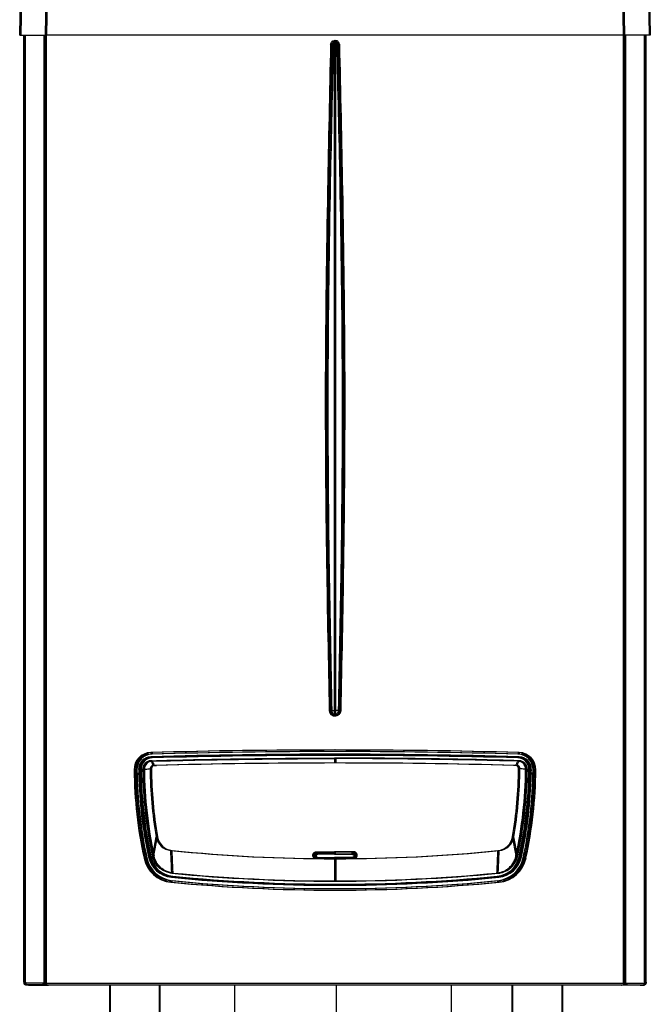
# Model space of a CAD drawing. Header units: millimetres. Extents: x -1200 to 89261, y -18765 to 52904.
# Tile 5 of 20: x 29529 to 32331, y -2142 to 2236. Entities that reach past the tile are written whole.
import ezdxf

# ---------------------------------------------------------------- set-up
doc = ezdxf.new("R2010")
doc.units = ezdxf.units.MM
doc.header["$LTSCALE"] = 15
for name, pattern in [('ACAD_ISO10W100', [18, 12, -3, 0, -3]), ('DASHED', [19.05, 12.7, -6.35]), ('TEČKOVANÁ2', [3.175, 0, -3.175]), ('ČÁRKOVANÁ', [19.05, 12.7, -6.35])]:
    doc.linetypes.add(name, pattern=pattern)
for name, color, linetype in [('T_odvod_kondenzatu', 4, 'ČÁRKOVANÁ'), ('T_regulace', 40, 'TEČKOVANÁ2'), ('T_zarizeni', 4, 'Continuous'), ('T_zemni_plyn', 6, 'ACAD_ISO10W100')]:
    doc.layers.add(name, color=color, linetype=linetype)
doc.layers.add('T_potrubi_privodni', color=1, linetype='Continuous', lineweight=40)
doc.layers.add('T_potrubi_zpetne', color=5, linetype='DASHED', lineweight=40)

# ---------------------------------------------------------------- blocks, each defined once
blk = doc.blocks.new('A$Cf05639b0')
at = {"layer": 'T_zarizeni', "ltscale": 2}
for p, q in [((-1392.1, 623.5), (-1390.6, 709.7)), ((-1389.2, 623.5), (-1387.7, 709.7)), ((-1334.6, 623.5), (-1333.1, 709.7)), ((-1331.7, 623.5), (-1330.2, 709.7)), ((-52.7, 709.7), (-51.2, 623.5)), ((-49.8, 709.7), (-48.3, 623.5)), ((4.8, 709.7), (6.3, 623.5)), ((7.7, 709.7), (9.2, 623.5)), ((-1392.1, 623.5), (-1334.6, 623.5)), ((-1389.2, 623.5), (-1331.7, 623.5)), ((-1382.9, -1482.2), (-1382.9, 623.5)), ((-1381.8, -1482.2), (-1381.8, 623.5)), ((-1380, -1482.2), (-1380, 623.5)), ((-1378.9, -1482.2), (-1378.9, 623.5)), ((-1338, -1484.2), (-1338, 623.5)), ((-1335.4, -1484.2), (-1335.4, 623.5)), ((-1335.1, -1484.2), (-1335.1, 623.5)), ((-51.2, 623.5), (-1334.6, 623.5)), ((-1332.5, -1484.2), (-1332.5, 623.5)), ((-48.3, 623.5), (-1331.7, 623.5)), ((6.3, 623.5), (-51.2, 623.5)), ((-50.4, -1484.2), (-50.4, 623.5)), ((9.2, 623.5), (-48.3, 623.5)), ((-47.8, -1484.2), (-47.8, 623.5)), ((-47.5, -1484.2), (-47.5, 623.5)), ((-44.9, -1484.2), (-44.9, 623.5)), ((-4, -1482.2), (-4, 623.5)), ((-2.9, -1482.2), (-2.9, 623.5)), ((-1.1, -1482.2), (-1.1, 623.5)), ((0, -1482.2), (0, 623.5)), ((-696, 602.5), (-698, 602.8)), ((-692.9, 602.4), (-696, 602.5)), ((-693, 602.5), (-695.1, 602.8)), ((-690, 602.4), (-693, 602.5)), ((-692.9, 602.4), (-689.9, 602.5)), ((-690, 602.4), (-687, 602.5)), ((-689.9, 602.5), (-687.8, 602.8)), ((-687, 602.5), (-684.9, 602.8)), ((-701.6, -878.7), (-697.3, -877.8)), ((-698.6, -878.7), (-694.4, -877.8)), ((-697.3, -877.8), (-692.9, -877.5)), ((-694.4, -877.8), (-690, -877.5)), ((-688.5, -877.8), (-692.9, -877.5)), ((-685.6, -877.8), (-690, -877.5)), ((-684.3, -878.7), (-688.5, -877.8)), ((-681.4, -878.7), (-685.6, -877.8)), ((-1101, -971.5), (-1100.9, -975)), ((-1100.7, -982.2), (-1100.7, -980.9)), ((-1100.7, -982.2), (-1100.7, -983.4)), ((-1098.1, -971.5), (-1098, -975)), ((-1097.8, -982.2), (-1097.8, -980.9)), ((-1097.8, -982.2), (-1097.8, -983.4)), ((-692.9, -984.9), (-692.9, -994.8)), ((-690, -984.9), (-690, -994.8)), ((-285.1, -982.2), (-285.2, -983.4)), ((-285.1, -982.2), (-285.1, -980.9)), ((-284.8, -971.5), (-284.9, -975)), ((-282.2, -982.2), (-282.2, -980.9)), ((-282.2, -982.2), (-282.2, -983.4)), ((-281.9, -971.5), (-282, -975)), ((-1094.1, -1000.3), (-1095.6, -1000.3)), ((-1091.2, -1000.3), (-1092.7, -1000.3)), ((-290.3, -1000.3), (-291.7, -1000.2)), ((-287.3, -1000.3), (-288.8, -1000.2)), ((-1137.9, -1009.9), (-1134.5, -1009.8)), ((-1135, -1009.9), (-1131.5, -1009.8)), ((-1134.3, -1017.3), (-1127.6, -1017.3)), ((-1134.3, -1018.5), (-1127.6, -1018.5)), ((-1134.3, -1019.6), (-1127.6, -1019.6)), ((-1131.4, -1017.3), (-1124.7, -1017.3)), ((-1131.4, -1018.5), (-1124.7, -1018.5)), ((-1131.4, -1019.6), (-1124.7, -1019.6)), ((-1126.6, -1009), (-1127.7, -1009)), ((-1126.9, -1019), (-1126.8, -1019.6)), ((-1126.8, -1019.6), (-1126.4, -1019.6)), ((-1125.3, -1009), (-1126.6, -1009)), ((-1123.7, -1009), (-1124.8, -1009)), ((-1124, -1019), (-1123.9, -1019.6)), ((-1123.9, -1019.6), (-1123.5, -1019.6)), ((-1122.3, -1009), (-1123.7, -1009)), ((-1118, -1008.9), (-1102.2, -1007.2)), ((-1115.1, -1008.9), (-1099.3, -1007.2)), ((-267.8, -1008.9), (-283.5, -1007.2)), ((-264.9, -1008.9), (-280.6, -1007.2)), ((-260.6, -1009), (-259.3, -1009)), ((-259.3, -1009), (-258.1, -1009)), ((-251.5, -1017.3), (-258.2, -1017.3)), ((-251.5, -1018.5), (-258.2, -1018.5)), ((-251.5, -1019.6), (-258.2, -1019.6)), ((-257.7, -1009), (-256.3, -1009)), ((-256.3, -1009), (-255.2, -1009)), ((-248.6, -1017.3), (-255.3, -1017.3)), ((-248.6, -1018.5), (-255.3, -1018.5)), ((-248.6, -1019.6), (-255.3, -1019.6)), ((-247.9, -1009.9), (-251.4, -1009.8)), ((-245, -1009.9), (-248.5, -1009.8)), ((-1096.6, -1200.7), (-1089, -1158.9)), ((-1093.7, -1200.7), (-1086, -1158.9)), ((-289.2, -1200.7), (-296.8, -1158.9)), ((-286.3, -1200.7), (-293.9, -1158.9)), ((-1104.8, -1203.3), (-1105.9, -1203.6)), ((-1104.6, -1203.3), (-1104.8, -1203.3)), ((-1104.6, -1203.3), (-1103.5, -1203)), ((-1101.9, -1203.3), (-1103, -1203.6)), ((-1101.7, -1203.3), (-1101.9, -1203.3)), ((-1101.7, -1203.3), (-1100.6, -1203)), ((-732.6, -1197.7), (-732.6, -1197)), ((-729.7, -1197.7), (-729.7, -1197)), ((-692.9, -1193.1), (-692.9, -1192)), ((-692.9, -1197.7), (-692.9, -1197)), ((-690, -1193.1), (-690, -1192)), ((-690, -1197.7), (-690, -1197)), ((-653.3, -1197.7), (-653.3, -1197)), ((-650.4, -1197.7), (-650.4, -1197)), ((-281.2, -1203.3), (-282.3, -1203)), ((-281.2, -1203.3), (-281, -1203.3)), ((-281, -1203.3), (-279.9, -1203.6)), ((-278.3, -1203.3), (-279.4, -1203)), ((-278.3, -1203.3), (-278.1, -1203.3)), ((-278.1, -1203.3), (-277, -1203.6)), ((-1115.9, -1206.5), (-1112.5, -1205.7)), ((-1112.9, -1206.5), (-1109.6, -1205.7)), ((-732.6, -1204.6), (-732.6, -1205.2)), ((-729.7, -1204.6), (-729.7, -1205.2)), ((-692.9, -1205.2), (-692.9, -1204.6)), ((-692.9, -1207.5), (-692.9, -1206.4)), ((-692.9, -1207.5), (-692.9, -1257)), ((-690, -1205.2), (-690, -1204.6)), ((-690, -1207.5), (-690, -1206.4)), ((-690, -1207.5), (-690, -1257)), ((-653.3, -1204.6), (-653.3, -1205.2)), ((-650.4, -1204.6), (-650.4, -1205.2)), ((-270, -1206.5), (-273.3, -1205.7)), ((-267.1, -1206.5), (-270.4, -1205.7)), ((-1055, -1247.5), (-1055.1, -1247.7)), ((-1054.9, -1246.3), (-1055, -1247.5)), ((-1052, -1246.3), (-1052.1, -1247.5)), ((-1052.1, -1247.5), (-1052.1, -1247.7)), ((-330.9, -1246.3), (-330.8, -1247.5)), ((-330.8, -1247.5), (-330.8, -1247.7)), ((-328, -1246.3), (-327.9, -1247.5)), ((-327.9, -1247.5), (-327.9, -1247.7)), ((-1056.2, -1259.7), (-1055.8, -1256.2)), ((-1055.1, -1247.7), (-1055.2, -1248.8)), ((-1053.2, -1259.7), (-1052.9, -1256.2)), ((-1052.1, -1247.7), (-1052.3, -1248.8)), ((-330.8, -1247.7), (-330.7, -1248.8)), ((-329.7, -1259.7), (-330, -1256.2)), ((-327.9, -1247.7), (-327.7, -1248.8)), ((-326.8, -1259.7), (-327.1, -1256.2)), ((-1382.9, -1482.2), (-1381.8, -1482.2)), ((-1382.9, -1482.2), (-1382.9, -1484.2)), ((-1381.8, -1482.2), (-1381.8, -1484.2)), ((-1339.9, -1484.2), (-1381.8, -1484.2)), ((-1378.2, -1487.9), (-1380.7, -1487.3)), ((-1380, -1482.2), (-1380, -1484.2)), ((-1380, -1482.2), (-1378.9, -1482.2)), ((-1379.5, -1487.6), (-1379.5, -1488.6)), ((-1378.9, -1482.2), (-1378.9, -1484.2)), ((-1336.9, -1484.2), (-1378.9, -1484.2)), ((-1338.1, -1487.9), (-1378.2, -1487.9)), ((-1375.2, -1487.9), (-1377.8, -1487.3)), ((-1376.6, -1487.6), (-1376.6, -1488.6)), ((-1335.1, -1487.9), (-1375.2, -1487.9)), ((-1372.6, -1488.6), (-1372.6, -1487.9)), ((-1369.7, -1488.6), (-1369.7, -1487.9)), ((-1340.4, -1485.8), (-1339.2, -1485)), ((-1338.6, -1484.2), (-1339.9, -1484.2)), ((-1337.7, -1485.8), (-1338.7, -1485.8)), ((-1338, -1484.2), (-1338.6, -1484.2)), ((-1338.1, -1486.1), (-1337.6, -1486.1)), ((-1338.1, -1487.9), (-1337.6, -1487.9)), ((-1335.4, -1484.2), (-1338, -1484.2)), ((-1337.7, -1484.2), (-1337.7, -1485.8)), ((-1337.7, -1485.8), (-1337.6, -1486.1)), ((-1337.6, -1486.1), (-1337, -1486.4)), ((-1337.6, -1486.1), (-1337.6, -1487.9)), ((-1337.6, -1486.3), (-1337, -1486.4)), ((-1337.5, -1485.8), (-1336.3, -1485)), ((-1336.7, -1484.4), (-1337.2, -1484.2)), ((-1336.7, -1486.8), (-1337, -1486.4)), ((-1335.6, -1484.2), (-1336.9, -1484.2)), ((-1336.2, -1485.1), (-1336.7, -1484.4)), ((-1336.7, -1486.8), (-1336.7, -1484.4)), ((-1335.9, -1485.5), (-1336.2, -1485.1)), ((-1335.4, -1485.5), (-1335.9, -1485.5)), ((-1334.8, -1485.8), (-1335.8, -1485.8)), ((-1335.1, -1484.2), (-1335.6, -1484.2)), ((-1335.4, -1484.2), (-1335.5, -1486.1)), ((-1335.5, -1486.1), (-1335.4, -1487.9)), ((-1335.4, -1484.2), (-50.4, -1484.2)), ((-1335.4, -1487.9), (-51.2, -1487.9)), ((-1332.5, -1484.2), (-1335.1, -1484.2)), ((-1335.1, -1486.1), (-1334.7, -1486.1)), ((-1335.1, -1487.9), (-1334.7, -1487.9)), ((-1334.8, -1484.2), (-1334.8, -1485.8)), ((-1334.8, -1485.8), (-1334.7, -1486.1)), ((-1334.7, -1486.1), (-1334.7, -1487.9)), ((-1334.7, -1486.1), (-1334.1, -1486.4)), ((-1334.7, -1486.3), (-1334.1, -1486.4)), ((-1333.8, -1484.4), (-1334.3, -1484.2)), ((-1333.8, -1486.8), (-1334.1, -1486.4)), ((-1333.8, -1486.8), (-1333.8, -1484.4)), ((-1333.2, -1485.1), (-1333.8, -1484.4)), ((-1333, -1485.5), (-1333.2, -1485.1)), ((-1332.5, -1485.5), (-1333, -1485.5)), ((-1332.5, -1484.2), (-47.5, -1484.2)), ((-1332.5, -1484.2), (-1332.5, -1486.1)), ((-1332.5, -1486.1), (-1332.5, -1487.9)), ((-1332.5, -1487.9), (-48.3, -1487.9)), ((-1331.4, -1487.9), (-1331.4, -1488.6)), ((-1331.2, -1487.9), (-1331.2, -1488.6)), ((-1328.5, -1487.9), (-1328.5, -1488.6)), ((-1328.3, -1487.9), (-1328.3, -1488.6)), ((-54.7, -1487.9), (-54.7, -1488.6)), ((-54.4, -1487.9), (-54.4, -1488.6)), ((-51.8, -1487.9), (-51.8, -1488.6)), ((-51.5, -1487.9), (-51.5, -1488.6)), ((-50.4, -1484.2), (-50.4, -1486.1)), ((-50.4, -1484.2), (-47.8, -1484.2)), ((-50.4, -1486.1), (-50.4, -1487.9)), ((-49.9, -1485.5), (-49.7, -1485.1)), ((-49.7, -1485.1), (-49.1, -1484.4)), ((-49.1, -1484.4), (-48.7, -1484.2)), ((-49.1, -1486.8), (-49.1, -1484.4)), ((-49.1, -1486.8), (-48.8, -1486.4)), ((-48.2, -1486.1), (-48.8, -1486.4)), ((-48.2, -1486.3), (-48.8, -1486.4)), ((-48.1, -1485.9), (-48.2, -1486.1)), ((-48.2, -1486.1), (-48.2, -1487.9)), ((-47.8, -1486.1), (-48.2, -1486.1)), ((-47.8, -1487.9), (-48.2, -1487.9)), ((-48.1, -1484.2), (-48.1, -1485.9)), ((-47.8, -1484.2), (-47.3, -1484.2)), ((-47.8, -1487.9), (-7.7, -1487.9)), ((-47.5, -1484.2), (-44.9, -1484.2)), ((-47.5, -1484.2), (-47.5, -1486.1)), ((-47.5, -1486.1), (-47.5, -1487.9)), ((-47.3, -1484.2), (-46, -1484.2)), ((-47, -1485.5), (-46.8, -1485.1)), ((-46.8, -1485.1), (-46.2, -1484.4)), ((-45.4, -1485.8), (-46.6, -1485)), ((-46.2, -1484.4), (-45.7, -1484.2)), ((-46.2, -1486.8), (-46.2, -1484.4)), ((-46.2, -1486.8), (-45.9, -1486.4)), ((-46, -1484.2), (-4, -1484.2)), ((-45.3, -1486.1), (-45.9, -1486.4)), ((-45.3, -1486.3), (-45.9, -1486.4)), ((-45.2, -1485.9), (-45.3, -1486.1)), ((-44.9, -1486.1), (-45.3, -1486.1)), ((-45.3, -1486.1), (-45.3, -1487.9)), ((-44.9, -1487.9), (-45.3, -1487.9)), ((-45.2, -1484.2), (-45.2, -1485.9)), ((-44.9, -1484.2), (-44.4, -1484.2)), ((-44.9, -1487.9), (-4.8, -1487.9)), ((-44.4, -1484.2), (-43.1, -1484.2)), ((-42.5, -1485.8), (-43.7, -1485)), ((-43.1, -1484.2), (-1.1, -1484.2)), ((-13.3, -1488.6), (-13.3, -1487.9)), ((-10.4, -1488.6), (-10.4, -1487.9)), ((-7.7, -1487.9), (-5.2, -1487.3)), ((-6.4, -1487.6), (-6.4, -1488.6)), ((-4.8, -1487.9), (-2.2, -1487.3)), ((-4, -1482.2), (-4, -1484.2)), ((-2.9, -1482.2), (-4, -1482.2)), ((-3.5, -1487.6), (-3.5, -1488.6)), ((-2.9, -1482.2), (-2.9, -1484.2)), ((0, -1482.2), (-1.1, -1482.2)), ((-1.1, -1482.2), (-1.1, -1484.2)), ((0, -1482.2), (0, -1484.2)), ((-1372.6, -1488.6), (-1379.5, -1488.6)), ((-1369.7, -1488.6), (-1376.6, -1488.6)), ((-1372.6, -1488.6), (-1369.6, -1488.6)), ((-1369.7, -1488.6), (-1366.7, -1488.6)), ((-1369.6, -1488.6), (-1364.2, -1488.6)), ((-1369.6, -1488.6), (-1364.2, -1488.6)), ((-1366.7, -1488.6), (-1361.3, -1488.6)), ((-1366.7, -1488.6), (-1361.3, -1488.6)), ((-1364.2, -1488.6), (-1363.1, -1488.6)), ((-1364.2, -1488.6), (-1363.1, -1488.6)), ((-1363.1, -1488.6), (-1361.3, -1488.6)), ((-1363.1, -1488.6), (-1361.3, -1488.6)), ((-1361.3, -1488.6), (-1360.2, -1488.6)), ((-1361.3, -1488.6), (-1360.2, -1488.6)), ((-1361.3, -1488.6), (-1360.2, -1488.6)), ((-1361.3, -1488.6), (-1360.2, -1488.6)), ((-1360.2, -1488.6), (-1358.4, -1488.6)), ((-1360.2, -1488.6), (-1358.4, -1488.6)), ((-1360.2, -1488.6), (-1354.9, -1488.6)), ((-1360.2, -1488.6), (-1354.9, -1488.6)), ((-1358.4, -1488.6), (-1357.3, -1488.6)), ((-1358.4, -1488.6), (-1357.3, -1488.6)), ((-1357.3, -1488.6), (-1351.9, -1488.6)), ((-1357.3, -1488.6), (-1351.9, -1488.6)), ((-1354.9, -1488.6), (-1331.4, -1488.6)), ((-1351.9, -1488.6), (-1328.5, -1488.6)), ((-1331.2, -1488.6), (-1331.4, -1488.6)), ((-1328.3, -1488.6), (-1328.5, -1488.6)), ((-413.6, -1488.6), (-413.2, -1488.9)), ((-413.2, -1488.9), (-413.2, -1488.6)), ((-410.6, -1488.6), (-410.3, -1488.9)), ((-410.3, -1488.9), (-410.3, -1488.6)), ((-54.7, -1488.6), (-54.4, -1488.6)), ((-31, -1488.6), (-54.4, -1488.6)), ((-51.8, -1488.6), (-51.5, -1488.6)), ((-28.1, -1488.6), (-51.5, -1488.6)), ((-25.6, -1488.6), (-31, -1488.6)), ((-25.6, -1488.6), (-31, -1488.6)), ((-22.7, -1488.6), (-28.1, -1488.6)), ((-22.7, -1488.6), (-28.1, -1488.6)), ((-21.6, -1488.6), (-25.6, -1488.6)), ((-21.6, -1488.6), (-25.6, -1488.6)), ((-18.7, -1488.6), (-22.7, -1488.6)), ((-18.7, -1488.6), (-22.7, -1488.6)), ((-16.3, -1488.6), (-21.6, -1488.6)), ((-16.3, -1488.6), (-21.6, -1488.6)), ((-13.3, -1488.6), (-18.7, -1488.6)), ((-13.3, -1488.6), (-18.7, -1488.6)), ((-13.3, -1488.6), (-16.3, -1488.6)), ((-10.4, -1488.6), (-13.3, -1488.6)), ((-13.3, -1488.6), (-6.4, -1488.6)), ((-10.4, -1488.6), (-3.5, -1488.6))]:
    blk.add_line(p, q, dxfattribs=at)
for centre, radius, start, end in [((-1100, -1009.4), 38, 91.6006, 180.6234), ((-1097, -1009.4), 38, 91.6006, 180.6234), ((-1100, -1009.4), 34.5, 91.6006, 180.6234), ((-1097, -1009.4), 34.5, 91.6006, 180.6234), ((-1100, -1008.7), 27.8, 91.6006, 180.6234), ((-1100, -1008.8), 26.5, 91.4294, 180.4528), ((-1100, -1008.7), 25.3, 91.6006, 180.6234), ((-1097, -1008.7), 27.8, 91.6006, 180.6234), ((-1097.1, -1008.8), 26.5, 91.4294, 180.4528), ((-1097, -1008.7), 25.3, 91.6006, 180.6234), ((-692.9, -15576.6), 14610.8, 88.39942, 91.60058), ((-692.9, -15576.6), 14607.3, 88.39942, 91.60058), ((-692.9, -15575.8), 14600.6, 88.39942, 91.60058), ((-692.9, -15575.8), 14599.3, 88.39942, 91.60058), ((-692.9, -15575.8), 14598.1, 88.39942, 91.60058), ((-690, -15576.6), 14610.8, 88.39942, 91.60058), ((-690, -15576.6), 14607.3, 88.39942, 91.60058), ((-690, -15575.8), 14600.6, 88.39942, 91.60058), ((-690, -15575.8), 14599.3, 88.39942, 91.60058), ((-690, -15575.8), 14598.1, 88.39942, 91.60058), ((-285.9, -1008.7), 25.4, 359.5154, 88.2605), ((-285.9, -1008.7), 27.8, 359.5031, 88.2729), ((-285.9, -1008.8), 26.6, 359.6796, 88.4382), ((-285.9, -1009.4), 34.5, 359.3766, 88.3994), ((-285.9, -1009.4), 37.9, 359.3766, 88.3994), ((-283, -1008.7), 27.8, 359.5031, 88.2729), ((-282.9, -1008.8), 26.6, 359.6796, 88.4382), ((-283, -1008.7), 25.4, 359.5154, 88.2605), ((-283, -1009.4), 34.5, 359.3766, 88.3994), ((-283, -1009.4), 37.9, 359.3766, 88.3994), ((-1099.9, -1008.6), 19, 91.3935, 180.7689), ((-1100, -1008.7), 18.1, 91.1539, 180.5495), ((-1097, -1008.6), 19, 91.3935, 180.7689), ((-1097, -1008.7), 18.1, 91.1539, 180.5495), ((-1095.4, -1007.2), 6.84, 91.5829, 180.4094), ((-1092.5, -1007.2), 6.84, 91.5829, 180.4094), ((-692.9, -15572.1), 14577.4, 90, 91.56643), ((-690, -15572.1), 14577.4, 90, 91.56643), ((-691.5, -15572.1), 14577.4, 88.43934, 90.00577), ((-688.5, -15572.1), 14577.4, 88.43934, 90.00577), ((-290.4, -1007.2), 6.9, 359.5906, 88.4171), ((-287.5, -1007.2), 6.9, 359.5906, 88.4171), ((-286, -1008.7), 19.1, 359.4154, 88.4222), ((-285.9, -1008.7), 18.1, 359.6443, 88.6523), ((-283.1, -1008.7), 19.1, 359.4154, 88.4222), ((-283, -1008.7), 18.1, 359.6443, 88.6523), ((-154.7, -999.2), 983.3, 180.6234, 192.1713), ((-151.8, -999.2), 983.3, 180.6234, 192.1713), ((-154.7, -999.2), 979.8, 180.6234, 192.1713), ((-151.8, -999.2), 979.8, 180.6234, 192.1713), ((-154.7, -998.4), 973.1, 180.6234, 181.1149), ((-1127.9, -1019.6), 1.15, 32.6615, 73.9749), ((-154.7, -998.4), 973.1, 181.2513, 192.1713), ((-1127.5, -1020), 1.15, 17.2763, 58.5897), ((-154.7, -998.4), 971.9, 180.6234, 181.1149), ((-154.8, -997.6), 971.8, 181.1624, 192.2187), ((-154.7, -998.4), 972, 181.2513, 192.1713), ((-154.7, -998.4), 970.6, 180.6234, 192.1713), ((-151.8, -998.4), 973.1, 180.6234, 181.1149), ((-1125, -1019.6), 1.15, 32.6615, 73.9749), ((-151.8, -998.4), 973.1, 181.2513, 192.1713), ((-1124.6, -1020), 1.15, 17.2763, 58.5897), ((-151.8, -998.4), 971.9, 180.6234, 181.1149), ((-151.9, -997.6), 971.8, 181.1624, 192.2187), ((-151.8, -998.4), 972, 181.2513, 192.1713), ((-151.8, -998.4), 970.6, 180.6234, 192.1713), ((-155.3, -998.4), 963.7, 180.6211, 192.1281), ((-157.3, -998.7), 960.8, 180.606, 192.1369), ((-152.4, -998.4), 963.7, 180.6211, 192.1281), ((-154.3, -998.7), 960.8, 180.606, 192.1369), ((-152.4, -1000.4), 949.8, 180.4094, 189.601), ((-149.5, -1000.4), 949.8, 180.4094, 189.601), ((-1233.4, -1000.4), 949.9, 350.399, 359.5906), ((-1230.5, -1000.4), 949.9, 350.399, 359.5906), ((-1228.6, -998.7), 960.8, 347.8631, 359.394), ((-1230.5, -998.4), 963.7, 347.8719, 359.3789), ((-1225.7, -998.7), 960.8, 347.8631, 359.394), ((-1227.6, -998.4), 963.7, 347.8719, 359.3789), ((-1231.1, -998.4), 970.6, 347.8287, 359.3766), ((-1231, -997.6), 971.8, 347.7813, 358.8376), ((-1231.1, -998.5), 971.9, 347.8356, 358.7569), ((-1231.1, -998.4), 973.1, 347.8287, 358.7487), ((-1228.2, -998.4), 970.6, 347.8287, 359.3766), ((-1228.1, -997.6), 971.8, 347.7813, 358.8376), ((-1228.2, -998.5), 971.9, 347.8356, 358.7569), ((-1228.2, -998.4), 973.1, 347.8287, 358.7487), ((-1231.1, -999.2), 979.8, 347.8287, 359.3766), ((-1228.2, -999.2), 979.8, 347.8287, 359.3766), ((-1231.1, -999.2), 983.2, 347.8287, 359.3766), ((-1228.2, -999.2), 983.2, 347.8287, 359.3766), ((-1231.1, -998.4), 971.9, 358.8851, 359.3766), ((-1231.1, -998.4), 973.1, 358.8851, 359.3766), ((-1228.2, -998.4), 971.9, 358.8851, 359.3766), ((-1228.2, -998.4), 973.1, 358.8851, 359.3766), ((-1052.7, -1152.7), 36.7, 189.601, 264.2923), ((-1049.8, -1152.7), 36.7, 189.601, 264.2923), ((-333.1, -1152.7), 36.8, 275.7077, 350.399), ((-330.2, -1152.7), 36.8, 275.7077, 350.399), ((-1049.5, -1191.4), 57.7, 192.1713, 264.3967), ((-1049.5, -1191.4), 56.6, 192.1713, 264.3967), ((-1049.5, -1191.4), 56.4, 192.1713, 264.3967), ((-1049.5, -1191.4), 55.2, 192.1713, 264.3967), ((-1046.6, -1191.4), 57.7, 192.1713, 264.3967), ((-1046.6, -1191.4), 56.6, 192.1713, 264.3967), ((-1046.6, -1191.4), 56.4, 192.1713, 264.3967), ((-1046.6, -1191.4), 55.2, 192.1713, 264.3967), ((-692.3, 2447.2), 3654.7, 264.2829, 269.9908), ((-689.4, 2447.2), 3654.7, 264.2829, 269.9908), ((-692.9, 2447.2), 3654.7, 270.0003, 275.7077), ((-690, 2447.2), 3654.7, 270.0003, 275.7077), ((-336.3, -1191.4), 55.2, 275.6033, 347.8287), ((-336.3, -1191.4), 56.6, 275.6033, 347.8287), ((-336.3, -1191.4), 56.4, 275.6033, 347.8287), ((-336.3, -1191.4), 57.7, 275.6033, 347.8287), ((-333.4, -1191.4), 55.2, 275.6033, 347.8287), ((-333.4, -1191.4), 56.4, 275.6033, 347.8287), ((-333.4, -1191.4), 56.6, 275.6033, 347.8287), ((-333.4, -1191.4), 57.7, 275.6033, 347.8287), ((-1049.5, -1192.2), 67.9, 192.1713, 264.3967), ((-1046.6, -1192.2), 67.9, 192.1713, 264.3967), ((-1049.5, -1192.2), 64.4, 192.1713, 264.3967), ((-1046.6, -1192.2), 64.4, 192.1713, 264.3967), ((-336.3, -1192.2), 64.4, 275.6033, 347.8287), ((-336.3, -1192.2), 67.9, 275.6033, 347.8287), ((-333.4, -1192.2), 64.4, 275.6033, 347.8287), ((-333.4, -1192.2), 67.9, 275.6033, 347.8287), ((-692.9, 2443.5), 3708.8, 264.3967, 275.6033), ((-692.9, 2443.5), 3707.6, 264.3967, 275.6033), ((-692.6, 2444.4), 3701.4, 264.3919, 269.9943), ((-692.9, 2444.4), 3701.8, 264.3969, 269.9993), ((-690, 2443.5), 3708.8, 264.3967, 275.6033), ((-690, 2443.5), 3707.6, 264.3967, 275.6033), ((-690, 2444.4), 3701.8, 264.3969, 269.9993), ((-689.6, 2444.4), 3701.4, 264.3919, 269.9943), ((-693.3, 2444.4), 3701.4, 270.0057, 275.6081), ((-693.3, 2444.4), 3701.8, 270.006, 275.6084), ((-690.4, 2444.4), 3701.4, 270.0057, 275.6081), ((-690.4, 2444.4), 3701.8, 270.006, 275.6084), ((-692.9, 2442.8), 3720.2, 264.3967, 275.6033), ((-692.9, 2442.8), 3716.8, 264.3967, 275.6033), ((-692.9, 2443.5), 3710.1, 264.3967, 275.6033), ((-692.9, 2443.5), 3709, 264.3967, 275.6033), ((-690, 2442.8), 3720.2, 264.3967, 275.6033), ((-690, 2442.8), 3716.8, 264.3967, 275.6033), ((-690, 2443.5), 3710.1, 264.3967, 275.6033), ((-690, 2443.5), 3709, 264.3967, 275.6033), ((-1379.3, -1484.1), 3.61, 181.9419, 243.5505), ((-1377.7, -1484.4), 4.12, 177.3214, 224.341), ((-1376.4, -1484.1), 3.61, 181.9419, 243.5505), ((-1374.8, -1484.4), 4.12, 177.3214, 224.341), ((-8.1, -1484.4), 4.12, 315.659, 2.6786), ((-6.6, -1484.2), 3.68, 298.4315, 0), ((-5.2, -1484.4), 4.12, 315.659, 2.6786), ((-3.7, -1484.2), 3.68, 298.4315, 0)]:
    blk.add_arc(centre, radius, start, end, dxfattribs=at)
for points in [[(-701.3, 602.9), (-708, 279.6), (-713, -137.9), (-710.2, -552.6), (-704.2, -878.8)], [(-698, 602.8), (-704.8, 298.7), (-710.1, -137.9), (-707.4, -565.2), (-701.6, -878.7)], [(-698.3, 602.9), (-705.1, 279.6), (-710, -137.9), (-707.3, -552.6), (-701.2, -878.8)], [(-695.1, 602.8), (-701.9, 298.7), (-707.2, -137.9), (-704.5, -565.2), (-698.6, -878.7)], [(-701.3, 602.9), (-700.3, 606.4), (-698.7, 608.6), (-696.1, 610.4), (-692.9, 611.2)], [(-701.3, 602.9), (-700.8, 602.9), (-700.4, 602.9), (-699.9, 602.9), (-699.5, 602.9), (-699.1, 602.9), (-698.7, 602.9), (-698.3, 602.9), (-698, 602.8)], [(-698.3, 602.9), (-697.4, 606.4), (-695.7, 608.6), (-693.2, 610.4), (-690, 611.2)], [(-698.3, 602.9), (-697.9, 602.9), (-697.4, 602.9), (-697, 602.9), (-696.6, 602.9), (-696.2, 602.9), (-695.8, 602.9), (-695.4, 602.9), (-695.1, 602.8)], [(-698, 602.8), (-697.5, 604.7), (-696.4, 606.4), (-694.7, 607.6), (-692.9, 608)], [(-695.1, 602.8), (-694.6, 604.7), (-693.5, 606.4), (-691.8, 607.6), (-690, 608)], [(-692.9, 608), (-692.9, 608.4), (-692.9, 608.7), (-692.9, 609.1), (-692.9, 609.5), (-692.9, 609.9), (-692.9, 610.3), (-692.9, 610.7), (-692.9, 611.2)], [(-684.6, 602.9), (-685.6, 606.6), (-687.2, 608.6), (-689.7, 610.4), (-692.9, 611.2)], [(-692.9, 602.4), (-692.9, 603.9), (-692.9, 605.4), (-692.9, 606.8), (-692.9, 608)], [(-687.8, 602.8), (-688.3, 604.7), (-689.4, 606.4), (-691.1, 607.6), (-692.9, 608)], [(-692.9, -877.5), (-692.9, -507.7), (-692.9, -137.9), (-692.9, 232.3), (-692.9, 602.4)], [(-681.7, 602.9), (-682.7, 606.6), (-684.3, 608.6), (-686.8, 610.4), (-690, 611.2)], [(-690, 608), (-690, 608.4), (-690, 608.7), (-690, 609.1), (-690, 609.5), (-690, 609.9), (-690, 610.3), (-690, 610.7), (-690, 611.2)], [(-684.9, 602.8), (-685.4, 604.7), (-686.5, 606.4), (-688.2, 607.6), (-690, 608)], [(-690, 602.4), (-690, 603.9), (-690, 605.4), (-690, 606.8), (-690, 608)], [(-690, -877.5), (-690, -507.7), (-690, -137.9), (-690, 232.3), (-690, 602.4)], [(-684.6, 602.9), (-685, 602.9), (-685.5, 602.9), (-685.9, 602.9), (-686.3, 602.9), (-686.8, 602.9), (-687.1, 602.9), (-687.5, 602.9), (-687.8, 602.8)], [(-687.8, 602.8), (-681, 298.7), (-675.7, -137.9), (-678.4, -565.2), (-684.3, -878.7)], [(-681.7, 602.9), (-682.1, 602.9), (-682.6, 602.9), (-683, 602.9), (-683.4, 602.9), (-683.8, 602.9), (-684.2, 602.9), (-684.6, 602.9), (-684.9, 602.8)], [(-684.9, 602.8), (-678.1, 298.7), (-672.8, -137.9), (-675.5, -565.2), (-681.4, -878.7)], [(-684.6, 602.9), (-677.8, 279.6), (-672.9, -137.9), (-675.6, -552.6), (-681.7, -878.8)], [(-681.7, 602.9), (-674.9, 279.6), (-670, -137.9), (-672.7, -552.6), (-678.8, -878.8)], [(-704.2, -878.8), (-703.8, -878.8), (-703.5, -878.8), (-703.1, -878.8), (-702.8, -878.8), (-702.5, -878.8), (-702.1, -878.8), (-701.8, -878.8), (-701.6, -878.7)], [(-704.2, -878.8), (-703.9, -880.6), (-703, -883.4), (-701.8, -885.3), (-700.7, -886.6), (-698.1, -888.5), (-695.5, -889.7), (-693.9, -890), (-692.9, -890.1)], [(-701.6, -878.7), (-700.9, -882), (-699, -884.9), (-697, -886.4), (-695, -887.3), (-693.9, -887.7), (-692.9, -887.8)], [(-701.2, -878.8), (-700.9, -878.8), (-700.5, -878.8), (-700.2, -878.8), (-699.9, -878.8), (-699.5, -878.8), (-699.2, -878.8), (-698.9, -878.8), (-698.6, -878.7)], [(-701.2, -878.8), (-701, -880.6), (-700.1, -883.4), (-698.9, -885.3), (-697.8, -886.6), (-695.2, -888.5), (-692.6, -889.7), (-691, -890), (-690, -890.1)], [(-698.6, -878.7), (-697.9, -882), (-696.1, -884.9), (-694.1, -886.4), (-692.1, -887.3), (-690.9, -887.7), (-690, -887.8)], [(-692.9, -887.8), (-692.9, -885.4), (-692.9, -882.8), (-692.9, -880.2), (-692.9, -877.5)], [(-684.3, -878.7), (-685, -882), (-686.9, -884.9), (-689.1, -886.6), (-690.8, -887.3), (-692, -887.7), (-692.9, -887.8)], [(-681.7, -878.8), (-681.9, -880.6), (-682.9, -883.4), (-683.7, -884.8), (-685.2, -886.6), (-687.7, -888.5), (-690.3, -889.7), (-691.9, -890), (-692.9, -890.1)], [(-692.9, -887.8), (-692.9, -888), (-692.9, -888.3), (-692.9, -888.6), (-692.9, -888.9), (-692.9, -889.2), (-692.9, -889.5), (-692.9, -889.8), (-692.9, -890.1)], [(-690, -887.8), (-690, -885.4), (-690, -882.8), (-690, -880.2), (-690, -877.5)], [(-681.4, -878.7), (-682.1, -882), (-683.9, -884.9), (-686.2, -886.6), (-687.9, -887.3), (-689.1, -887.7), (-690, -887.8)], [(-678.8, -878.8), (-679, -880.6), (-679.9, -883.4), (-680.8, -884.8), (-682.2, -886.6), (-684.8, -888.5), (-687.4, -889.7), (-689, -890), (-690, -890.1)], [(-690, -887.8), (-690, -888), (-690, -888.3), (-690, -888.6), (-690, -888.9), (-690, -889.2), (-690, -889.5), (-690, -889.8), (-690, -890.1)], [(-684.3, -878.7), (-684, -878.8), (-683.7, -878.8), (-683.4, -878.8), (-683.1, -878.8), (-682.7, -878.8), (-682.4, -878.8), (-682, -878.8), (-681.7, -878.8)], [(-681.4, -878.7), (-681.1, -878.8), (-680.8, -878.8), (-680.5, -878.8), (-680.1, -878.8), (-679.8, -878.8), (-679.5, -878.8), (-679.1, -878.8), (-678.8, -878.8)], [(-1100.3, -989.6), (-1005.7, -987.3), (-896.7, -985.3), (-787.8, -984.2), (-692.9, -983.9)], [(-1100.3, -990.6), (-992, -988), (-896.6, -986.4), (-789.6, -985.2), (-692.9, -984.9)], [(-1097.4, -989.6), (-1002.7, -987.3), (-893.7, -985.3), (-784.9, -984.2), (-690, -983.9)], [(-1097.4, -990.6), (-989.1, -988), (-893.7, -986.4), (-786.6, -985.2), (-690, -984.9)], [(-692.9, -984.9), (-692.9, -984.9), (-692.9, -984.8), (-692.9, -984.7), (-692.9, -984.5), (-692.9, -984.4), (-692.9, -984.3), (-692.9, -984.1), (-692.9, -983.9)], [(-285.5, -989.6), (-380.2, -987.3), (-489.2, -985.3), (-598.1, -984.2), (-692.9, -983.9)], [(-285.5, -990.6), (-393.8, -988), (-489.2, -986.4), (-596.3, -985.2), (-692.9, -984.9)], [(-282.6, -989.6), (-377.3, -987.3), (-486.3, -985.3), (-595.1, -984.2), (-690, -983.9)], [(-690, -984.9), (-690, -984.9), (-690, -984.8), (-690, -984.7), (-690, -984.5), (-690, -984.4), (-690, -984.3), (-690, -984.1), (-690, -983.9)], [(-282.6, -990.6), (-390.9, -988), (-486.3, -986.4), (-593.4, -985.2), (-690, -984.9)], [(-1100.3, -990.6), (-1100.3, -990.6), (-1100.3, -990.4), (-1100.3, -990.4), (-1100.3, -990.2), (-1100.3, -990.1), (-1100.3, -990), (-1100.3, -989.9), (-1100.3, -989.6)], [(-1100.3, -990.6), (-1099.1, -993), (-1098, -995.4), (-1096.8, -997.9), (-1095.6, -1000.3)], [(-1097.4, -990.6), (-1097.4, -990.6), (-1097.4, -990.4), (-1097.4, -990.4), (-1097.4, -990.2), (-1097.4, -990.1), (-1097.4, -990), (-1097.4, -989.9), (-1097.4, -989.6)], [(-1097.4, -990.6), (-1096.2, -993), (-1095, -995.4), (-1093.9, -997.9), (-1092.7, -1000.3)], [(-1094.1, -1000.3), (-1093.2, -1000.3), (-1092.3, -1000.2), (-1091.8, -1000.2), (-1091.4, -1000.2)], [(-1091.2, -1000.3), (-1090.3, -1000.3), (-1089.3, -1000.2), (-1088.9, -1000.2), (-1088.5, -1000.2)], [(-291.7, -1000.2), (-293.1, -1000.2), (-294.4, -1000.2)], [(-288.8, -1000.2), (-290.1, -1000.2), (-291.5, -1000.2)], [(-285.5, -990.6), (-286.7, -993), (-287.9, -995.4), (-289.1, -997.9), (-290.3, -1000.3)], [(-282.6, -990.6), (-283.8, -993), (-285, -995.4), (-286.2, -997.9), (-287.3, -1000.3)], [(-285.5, -990.6), (-285.5, -990.6), (-285.5, -990.4), (-285.5, -990.4), (-285.5, -990.2), (-285.5, -990.1), (-285.5, -990), (-285.5, -989.8), (-285.5, -989.6)], [(-282.6, -990.6), (-282.6, -990.6), (-282.6, -990.4), (-282.6, -990.4), (-282.6, -990.2), (-282.6, -990.1), (-282.6, -990), (-282.6, -989.8), (-282.6, -989.6)], [(-1127.6, -1017.3), (-1127.6, -1017.8), (-1127.6, -1018.1), (-1127.6, -1018.5), (-1127.6, -1018.5)], [(-1126.4, -1017.3), (-1126.5, -1017.3), (-1126.8, -1017.3), (-1127.2, -1017.3), (-1127.6, -1017.3)], [(-1127.6, -1018.8), (-1127.6, -1019), (-1127.6, -1019.1), (-1127.6, -1019.5), (-1127.6, -1019.6)], [(-1127.6, -1019.6), (-1127.4, -1019.6), (-1127.3, -1019.6), (-1126.9, -1019.6), (-1126.8, -1019.6)], [(-1126.4, -1019.6), (-1126.4, -1019.2), (-1126.4, -1019), (-1126.4, -1018.2), (-1126.4, -1017.3)], [(-1123.5, -1017.3), (-1123.6, -1017.3), (-1123.9, -1017.3), (-1124.2, -1017.3), (-1124.7, -1017.3)], [(-1124.7, -1017.3), (-1124.7, -1017.8), (-1124.7, -1018.1), (-1124.7, -1018.5), (-1124.7, -1018.5)], [(-1124.7, -1018.8), (-1124.7, -1019), (-1124.7, -1019.1), (-1124.7, -1019.5), (-1124.7, -1019.6)], [(-1124.7, -1019.6), (-1124.5, -1019.6), (-1124.4, -1019.6), (-1124, -1019.6), (-1123.9, -1019.6)], [(-1123.5, -1019.6), (-1123.5, -1019.2), (-1123.5, -1019), (-1123.5, -1018.2), (-1123.5, -1017.3)], [(-1118, -1008.9), (-1118, -1008.9), (-1118.2, -1008.9), (-1118.2, -1008.9), (-1118.4, -1008.9), (-1118.4, -1008.9), (-1118.6, -1008.9), (-1118.9, -1008.9), (-1118.9, -1008.9)], [(-1115.1, -1008.9), (-1115.1, -1008.9), (-1115.3, -1008.9), (-1115.3, -1008.9), (-1115.5, -1008.9), (-1115.5, -1008.9), (-1115.7, -1008.9), (-1115.9, -1008.9), (-1116, -1008.9)], [(-267.8, -1008.9), (-267.8, -1008.9), (-267.6, -1008.9), (-267.6, -1008.9), (-267.4, -1008.9), (-267.4, -1008.9), (-267.2, -1008.9), (-267, -1008.9), (-267, -1008.9)], [(-264.9, -1008.9), (-264.9, -1008.9), (-264.7, -1008.9), (-264.7, -1008.9), (-264.5, -1008.9), (-264.5, -1008.9), (-264.3, -1008.9), (-264.1, -1008.9), (-264, -1008.9)], [(-259.4, -1017.3), (-259.4, -1018.2), (-259.4, -1018.9), (-259.4, -1019.3), (-259.4, -1019.6)], [(-259.1, -1019.6), (-258.9, -1019.6), (-258.8, -1019.6), (-258.4, -1019.6), (-258.2, -1019.6)], [(-258.2, -1019.6), (-258.2, -1019.5), (-258.2, -1019.4), (-258.2, -1019.1), (-258.2, -1018.8)], [(-256.5, -1017.3), (-256.5, -1018.2), (-256.5, -1018.9), (-256.5, -1019.3), (-256.5, -1019.6)], [(-256.1, -1019.6), (-256, -1019.6), (-255.9, -1019.6), (-255.5, -1019.6), (-255.3, -1019.6)], [(-255.3, -1019.6), (-255.3, -1019.5), (-255.3, -1019.4), (-255.3, -1019.1), (-255.3, -1018.8)], [(-1096.6, -1200.7), (-1096.6, -1200.7), (-1096.8, -1200.7), (-1096.8, -1200.7), (-1097, -1200.8), (-1097, -1200.8), (-1097.2, -1200.8), (-1097.3, -1200.9), (-1097.4, -1200.9)], [(-1054.3, -1239.7), (-1057.4, -1239.3), (-1061.2, -1238.5), (-1074.7, -1232.9), (-1082.2, -1227.4), (-1090, -1218.3), (-1095.5, -1207.6), (-1096.7, -1204), (-1097.4, -1200.9)], [(-1054.3, -1239.3), (-1058.5, -1238.7), (-1061.4, -1238), (-1065, -1236.9), (-1069.9, -1235), (-1075.7, -1231.7), (-1081.9, -1227), (-1087.1, -1221.4), (-1090.8, -1215.9), (-1093.3, -1211.2), (-1094.7, -1207.7), (-1095.7, -1204.5), (-1096.3, -1202), (-1096.6, -1200.7)], [(-1093.7, -1200.7), (-1093.7, -1200.7), (-1093.9, -1200.7), (-1093.9, -1200.7), (-1094.1, -1200.8), (-1094.1, -1200.8), (-1094.3, -1200.8), (-1094.4, -1200.9), (-1094.5, -1200.9)], [(-1051.4, -1239.7), (-1054.5, -1239.3), (-1058.3, -1238.5), (-1071.8, -1232.9), (-1079.3, -1227.4), (-1087.1, -1218.3), (-1092.6, -1207.6), (-1093.7, -1204), (-1094.5, -1200.9)], [(-1051.3, -1239.3), (-1055.6, -1238.7), (-1058.5, -1238), (-1062.1, -1236.9), (-1067, -1235), (-1072.8, -1231.7), (-1078.9, -1227), (-1084.2, -1221.4), (-1087.9, -1215.9), (-1090.3, -1211.2), (-1091.8, -1207.7), (-1092.8, -1204.5), (-1093.4, -1202), (-1093.7, -1200.7)], [(-1054.3, -1239.3), (-1054.8, -1226.8), (-1055.3, -1214.3), (-1055.9, -1201.8), (-1056.4, -1189.3)], [(-1051.3, -1239.3), (-1051.9, -1226.8), (-1052.4, -1214.3), (-1052.9, -1201.8), (-1053.5, -1189.3)], [(-735.5, -1207.2), (-736.4, -1206.8), (-737.4, -1206.2), (-738.1, -1205.7), (-739, -1204.8), (-739.9, -1203.4), (-740.2, -1202.7), (-740.6, -1201.4), (-740.7, -1199.8), (-740.5, -1198), (-739.8, -1196.3), (-738.9, -1194.9), (-738, -1194), (-737.2, -1193.4), (-736.5, -1192.9), (-735.2, -1192.4), (-733.5, -1192), (-733, -1192), (-732.6, -1192)], [(-732.6, -1206.6), (-734.8, -1206.2), (-736.8, -1205.2), (-738.3, -1203.8), (-739.3, -1201.9), (-739.6, -1199.9), (-739.2, -1197.7), (-738.2, -1195.9), (-736.6, -1194.4), (-735.9, -1193.9), (-734.9, -1193.5), (-733.4, -1193.1), (-733, -1193.1), (-732.6, -1193.1)], [(-732.5, -1207.2), (-733.5, -1206.8), (-734.5, -1206.2), (-735.2, -1205.7), (-736.1, -1204.8), (-736.9, -1203.4), (-737.3, -1202.7), (-737.7, -1201.4), (-737.8, -1199.8), (-737.6, -1198), (-736.9, -1196.3), (-736, -1194.9), (-735, -1194), (-734.3, -1193.4), (-733.6, -1192.9), (-732.3, -1192.4), (-730.6, -1192), (-730, -1192), (-729.7, -1192)], [(-729.7, -1206.6), (-731.9, -1206.2), (-733.8, -1205.2), (-735.4, -1203.8), (-736.3, -1201.9), (-736.7, -1199.9), (-736.3, -1197.7), (-735.3, -1195.9), (-733.7, -1194.4), (-733, -1193.9), (-731.9, -1193.5), (-730.5, -1193.1), (-730.1, -1193.1), (-729.7, -1193.1)], [(-732.6, -1197), (-734, -1197.3), (-734.8, -1197.7), (-736.1, -1199.2), (-736.6, -1201.2), (-736.1, -1203.1), (-734.8, -1204.6), (-734, -1204.9), (-732.6, -1205.2)], [(-732.6, -1197.7), (-732.7, -1197.7), (-732.8, -1197.7), (-734.1, -1198.1), (-735.1, -1198.8), (-735.8, -1199.9), (-736, -1201.2), (-735.8, -1202.4), (-735.2, -1203.5), (-734.2, -1204.3), (-733, -1204.6), (-732.8, -1204.6), (-732.6, -1204.6)], [(-729.7, -1197), (-731.1, -1197.3), (-731.9, -1197.7), (-733.2, -1199.2), (-733.7, -1201.2), (-733.2, -1203.1), (-731.9, -1204.6), (-731.1, -1204.9), (-729.7, -1205.2)], [(-729.7, -1197.7), (-729.8, -1197.7), (-729.9, -1197.7), (-731.2, -1198.1), (-732.2, -1198.8), (-732.9, -1199.9), (-733.1, -1201.2), (-732.9, -1202.4), (-732.3, -1203.5), (-731.3, -1204.3), (-730, -1204.6), (-729.9, -1204.6), (-729.7, -1204.6)], [(-732.6, -1192), (-732.6, -1192.1), (-732.6, -1192.2), (-732.6, -1192.5), (-732.6, -1192.7), (-732.6, -1192.8), (-732.6, -1193.1)], [(-732.6, -1192), (-712.7, -1192), (-692.9, -1192)], [(-732.6, -1197), (-732.6, -1195.1), (-732.6, -1193.1)], [(-732.6, -1193.1), (-712.7, -1193.1), (-692.9, -1193.1)], [(-692.9, -1197), (-712.7, -1197), (-732.6, -1197)], [(-692.9, -1197.7), (-712.7, -1197.7), (-732.6, -1197.7)], [(-729.7, -1192), (-709.8, -1192), (-690, -1192)], [(-729.7, -1192), (-729.7, -1192.1), (-729.7, -1192.2), (-729.7, -1192.5), (-729.7, -1192.7), (-729.7, -1192.8), (-729.7, -1193.1)], [(-729.7, -1193.1), (-709.8, -1193.1), (-690, -1193.1)], [(-729.7, -1197), (-729.7, -1195.1), (-729.7, -1193.1)], [(-690, -1197), (-709.8, -1197), (-729.7, -1197)], [(-690, -1197.7), (-709.8, -1197.7), (-729.7, -1197.7)], [(-653.3, -1192), (-673.1, -1192), (-692.9, -1192)], [(-653.3, -1193.1), (-673.1, -1193.1), (-692.9, -1193.1)], [(-692.9, -1197), (-673.1, -1197), (-653.3, -1197)], [(-692.9, -1197.7), (-673.1, -1197.7), (-653.3, -1197.7)], [(-650.4, -1192), (-670.2, -1192), (-690, -1192)], [(-650.4, -1193.1), (-670.2, -1193.1), (-690, -1193.1)], [(-690, -1197), (-670.2, -1197), (-650.4, -1197)], [(-690, -1197.7), (-670.2, -1197.7), (-650.4, -1197.7)], [(-653.3, -1192), (-653.3, -1192.1), (-653.2, -1192.2), (-653.2, -1192.5), (-653.2, -1192.7), (-653.2, -1192.8), (-653.3, -1193.1)], [(-650.6, -1207.2), (-649.6, -1206.8), (-648.4, -1206.2), (-647.2, -1205.2), (-646.4, -1204.2), (-646, -1203.4), (-645.3, -1201.7), (-645.1, -1199.8), (-645.2, -1199), (-645.4, -1197.7), (-646, -1196.3), (-646.5, -1195.5), (-647.3, -1194.5), (-648.6, -1193.4), (-649.4, -1192.9), (-650.6, -1192.4), (-652.3, -1192), (-652.9, -1192), (-653.3, -1192)], [(-653.2, -1206.6), (-651, -1206.2), (-649.1, -1205.2), (-647.5, -1203.8), (-646.6, -1201.9), (-646.3, -1199.9), (-646.6, -1197.7), (-647.6, -1195.9), (-649.2, -1194.4), (-650.8, -1193.6), (-652.4, -1193.1), (-652.8, -1193.1), (-653.3, -1193.1)], [(-653.3, -1197), (-653.3, -1195.1), (-653.3, -1193.1)], [(-653.3, -1197), (-651.8, -1197.3), (-651, -1197.7), (-649.7, -1199.2), (-649.2, -1201.2), (-649.7, -1203.1), (-651, -1204.6), (-652.4, -1205.1), (-653.3, -1205.2)], [(-653.3, -1197.7), (-653.1, -1197.7), (-652.9, -1197.7), (-651.7, -1198.1), (-650.7, -1198.8), (-650, -1199.9), (-649.8, -1201.2), (-650, -1202.4), (-650.6, -1203.5), (-651.6, -1204.3), (-652.9, -1204.6), (-653.1, -1204.6), (-653.3, -1204.6)], [(-647.7, -1207.2), (-646.6, -1206.8), (-645.5, -1206.2), (-644.3, -1205.2), (-643.5, -1204.2), (-643.1, -1203.4), (-642.4, -1201.7), (-642.2, -1199.8), (-642.2, -1199), (-642.5, -1197.7), (-643.1, -1196.3), (-643.6, -1195.5), (-644.4, -1194.5), (-645.7, -1193.4), (-646.4, -1192.9), (-647.7, -1192.4), (-649.4, -1192), (-650, -1192), (-650.4, -1192)], [(-650.4, -1192), (-650.3, -1192.1), (-650.3, -1192.2), (-650.3, -1192.5), (-650.3, -1192.7), (-650.3, -1192.8), (-650.4, -1193.1)], [(-650.4, -1197), (-650.3, -1195.1), (-650.4, -1193.1)], [(-650.3, -1206.6), (-648.1, -1206.2), (-646.2, -1205.2), (-644.6, -1203.8), (-643.7, -1201.9), (-643.3, -1199.9), (-643.7, -1197.7), (-644.7, -1195.9), (-646.3, -1194.4), (-647.8, -1193.6), (-649.5, -1193.1), (-649.9, -1193.1), (-650.4, -1193.1)], [(-650.4, -1197), (-648.9, -1197.3), (-648.1, -1197.7), (-646.8, -1199.2), (-646.3, -1201.2), (-646.8, -1203.1), (-648.1, -1204.6), (-649.5, -1205.1), (-650.4, -1205.2)], [(-650.4, -1197.7), (-650.2, -1197.7), (-650, -1197.7), (-648.8, -1198.1), (-647.8, -1198.8), (-647.1, -1199.9), (-646.9, -1201.2), (-647.1, -1202.4), (-647.7, -1203.5), (-648.7, -1204.3), (-650, -1204.6), (-650.2, -1204.6), (-650.4, -1204.6)], [(-331.6, -1239.3), (-331, -1226.8), (-330.5, -1214.3), (-330, -1201.8), (-329.4, -1189.4)], [(-331.6, -1239.3), (-327.3, -1238.7), (-324.4, -1238), (-320.8, -1236.9), (-315.9, -1235), (-310.1, -1231.7), (-304, -1227), (-300.2, -1223.1), (-295.5, -1216.7), (-291.2, -1207.7), (-290.1, -1204.5), (-289.5, -1202), (-289.2, -1200.7)], [(-331.5, -1239.6), (-328.4, -1239.3), (-324.6, -1238.5), (-319.4, -1236.9), (-312, -1233.4), (-303.7, -1227.4), (-294.4, -1216), (-290.4, -1207.6), (-289.2, -1204), (-288.4, -1200.9)], [(-328.7, -1239.3), (-328.1, -1226.8), (-327.6, -1214.3), (-327.1, -1201.8), (-326.5, -1189.4)], [(-328.7, -1239.3), (-324.4, -1238.7), (-321.5, -1238), (-317.9, -1236.9), (-313, -1235), (-307.2, -1231.7), (-301.1, -1227), (-297.2, -1223.1), (-292.5, -1216.7), (-288.2, -1207.7), (-287.2, -1204.5), (-286.6, -1202), (-286.3, -1200.7)], [(-328.6, -1239.6), (-325.5, -1239.3), (-321.7, -1238.5), (-316.5, -1236.9), (-309.1, -1233.4), (-300.7, -1227.4), (-291.4, -1216), (-287.4, -1207.6), (-286.3, -1204), (-285.5, -1200.9)], [(-289.2, -1200.7), (-289.2, -1200.7), (-289.1, -1200.7), (-289, -1200.7), (-288.9, -1200.8), (-288.8, -1200.8), (-288.6, -1200.8), (-288.4, -1200.9), (-288.4, -1200.9)], [(-286.3, -1200.7), (-286.3, -1200.7), (-286.2, -1200.7), (-286.1, -1200.7), (-285.9, -1200.8), (-285.9, -1200.8), (-285.7, -1200.8), (-285.5, -1200.9), (-285.5, -1200.9)], [(-732.6, -1204.6), (-712.7, -1204.6), (-692.9, -1204.6)], [(-732.6, -1205.2), (-732.6, -1205.8), (-732.6, -1206.6)], [(-732.6, -1205.2), (-712.7, -1205.2), (-692.9, -1205.2)], [(-692.9, -1206.4), (-712.7, -1206.4), (-732.6, -1206.6)], [(-732.6, -1207.2), (-732.6, -1207.1), (-732.6, -1207), (-732.6, -1206.8), (-732.6, -1206.8), (-732.6, -1206.6), (-732.6, -1206.6)], [(-729.7, -1204.6), (-709.8, -1204.6), (-690, -1204.6)], [(-729.7, -1205.2), (-709.8, -1205.2), (-690, -1205.2)], [(-729.7, -1205.2), (-729.7, -1205.8), (-729.7, -1206.6)], [(-690, -1206.4), (-709.8, -1206.4), (-729.7, -1206.6)], [(-729.7, -1207.2), (-729.7, -1207.1), (-729.7, -1207), (-729.7, -1206.8), (-729.7, -1206.8), (-729.7, -1206.6), (-729.7, -1206.6)], [(-653.3, -1204.6), (-673.1, -1204.6), (-692.9, -1204.6)], [(-653.3, -1205.2), (-673.1, -1205.2), (-692.9, -1205.2)], [(-692.9, -1206.4), (-673.1, -1206.4), (-653.2, -1206.6)], [(-650.4, -1204.6), (-670.2, -1204.6), (-690, -1204.6)], [(-650.4, -1205.2), (-670.2, -1205.2), (-690, -1205.2)], [(-690, -1206.4), (-670.2, -1206.4), (-650.3, -1206.6)], [(-653.3, -1205.2), (-653.2, -1205.8), (-653.2, -1206.6)], [(-653.3, -1207.3), (-653.3, -1207.1), (-653.3, -1207), (-653.3, -1206.9), (-653.3, -1206.8), (-653.2, -1206.6), (-653.2, -1206.6)], [(-650.4, -1205.2), (-650.3, -1205.8), (-650.3, -1206.6)], [(-650.3, -1207.3), (-650.3, -1207.1), (-650.3, -1207), (-650.3, -1206.9), (-650.3, -1206.8), (-650.3, -1206.6), (-650.3, -1206.6)], [(-1054.3, -1239.3), (-1054.3, -1239.3), (-1054.3, -1239.5), (-1054.3, -1239.6), (-1054.3, -1239.7)], [(-1051.3, -1239.3), (-1051.4, -1239.3), (-1051.4, -1239.5), (-1051.4, -1239.6), (-1051.4, -1239.7)], [(-331.6, -1239.3), (-331.6, -1239.3), (-331.6, -1239.5), (-331.5, -1239.6), (-331.5, -1239.6)], [(-328.7, -1239.3), (-328.6, -1239.3), (-328.6, -1239.5), (-328.6, -1239.6), (-328.6, -1239.6)], [(-692.9, -1257.4), (-692.9, -1257.3), (-692.9, -1257.2), (-692.9, -1257.1), (-692.9, -1257)], [(-690, -1257.4), (-690, -1257.3), (-690, -1257.2), (-690, -1257.1), (-690, -1257)], [(-1380.8, -1487.1), (-1380.9, -1487.2), (-1380.9, -1487.3)], [(-1377.9, -1487.1), (-1377.9, -1487.2), (-1378, -1487.3)], [(-1339.9, -1484.2), (-1340.2, -1484.4), (-1340.4, -1484.8), (-1340.5, -1485.3), (-1340.4, -1485.8)], [(-1338.1, -1487.9), (-1339.5, -1487.3), (-1340.4, -1485.8)], [(-1338.6, -1484.2), (-1338.8, -1484.3), (-1338.9, -1484.3), (-1339.2, -1484.7), (-1339.2, -1485)], [(-1338.1, -1486.1), (-1338.8, -1485.8), (-1339.2, -1485)], [(-1336.9, -1484.2), (-1337.3, -1484.4), (-1337.5, -1484.8), (-1337.6, -1485.3), (-1337.5, -1485.8)], [(-1335.1, -1487.9), (-1336.5, -1487.3), (-1337.5, -1485.8)], [(-1335.4, -1487.9), (-1335.6, -1487.8), (-1335.9, -1487.7), (-1336.3, -1487.3), (-1336.7, -1486.8)], [(-1335.6, -1484.2), (-1335.9, -1484.3), (-1336, -1484.3), (-1336.3, -1484.7), (-1336.3, -1485)], [(-1335.1, -1486.1), (-1335.8, -1485.8), (-1336.3, -1485)], [(-1335.5, -1486.1), (-1335.5, -1486.1), (-1335.7, -1485.9), (-1335.7, -1485.9), (-1335.9, -1485.5)], [(-1332.5, -1487.9), (-1332.7, -1487.8), (-1333, -1487.7), (-1333.4, -1487.3), (-1333.8, -1486.8)], [(-1332.5, -1486.1), (-1332.6, -1486.1), (-1332.7, -1485.9), (-1332.8, -1485.9), (-1333, -1485.5)], [(-50.4, -1486.1), (-50.4, -1486.1), (-50.2, -1485.9), (-50.2, -1485.9), (-49.9, -1485.5)], [(-50.4, -1487.9), (-50.2, -1487.8), (-49.9, -1487.7), (-49.5, -1487.3), (-49.1, -1486.8)], [(-47.8, -1486.1), (-47.1, -1485.8), (-46.6, -1485)], [(-47.8, -1487.9), (-46.4, -1487.3), (-45.4, -1485.8)], [(-47.5, -1486.1), (-47.4, -1486.1), (-47.3, -1485.9), (-47.2, -1485.9), (-47, -1485.5)], [(-47.5, -1487.9), (-47.3, -1487.8), (-47, -1487.7), (-46.6, -1487.3), (-46.2, -1486.8)], [(-47.3, -1484.2), (-47, -1484.3), (-46.9, -1484.3), (-46.6, -1484.7), (-46.6, -1485)], [(-46, -1484.2), (-45.6, -1484.4), (-45.4, -1484.8), (-45.3, -1485.3), (-45.4, -1485.8)], [(-44.9, -1486.1), (-44.2, -1485.8), (-43.7, -1485)], [(-44.9, -1487.9), (-43.5, -1487.3), (-42.5, -1485.8)], [(-44.4, -1484.2), (-44.1, -1484.3), (-44, -1484.3), (-43.7, -1484.7), (-43.7, -1485)], [(-43.1, -1484.2), (-42.7, -1484.4), (-42.5, -1484.8), (-42.4, -1485.3), (-42.5, -1485.8)], [(-5.1, -1487.1), (-5, -1487.3), (-4.8, -1487.5)], [(-2.1, -1487.1), (-2, -1487.3), (-1.9, -1487.5)]]:
    blk.add_spline(points, degree=3, dxfattribs=at)

msp = doc.modelspace()

# ---------------------------------------------------------------- linework, layer by layer
at = {"layer": 'T_odvod_kondenzatu'}
for p, q in [((30485, -2232.1), (30485, -2055.1)), ((31446, -2055.1), (31446, -3525.8))]:
    msp.add_line(p, q, dxfattribs=at)
at = {"layer": 'T_potrubi_privodni'}
for p, q in [((29928.6, -2055.1), (29928.6, -2254.5)), ((30150.7, -2055.1), (30150.7, -2254.5))]:
    msp.add_line(p, q, dxfattribs=at)
at = {"layer": 'T_potrubi_zpetne'}
for p, q in [((31718, -2055.1), (31718, -2254.5)), ((31940.1, -2055.1), (31940.1, -2254.5))]:
    msp.add_line(p, q, dxfattribs=at)
at = {"layer": 'T_regulace', "ltscale": 3}
msp.add_line((29766.3, -2055.1), (29766.3, -5540.7), dxfattribs=at)
at = {"layer": 'T_zemni_plyn', "ltscale": 2}
msp.add_line((30935.2, -2055.1), (30935.2, -3780.3), dxfattribs=at)

# ---------------------------------------------------------------- block references
at = {"layer": 'T_zarizeni', "ltscale": 2, "xscale": 2, "yscale": 2, "zscale": 2}
msp.add_blockref('A$Cf05639b0', (32313, 920.7), dxfattribs=at)

doc.saveas('drawing.dxf')
